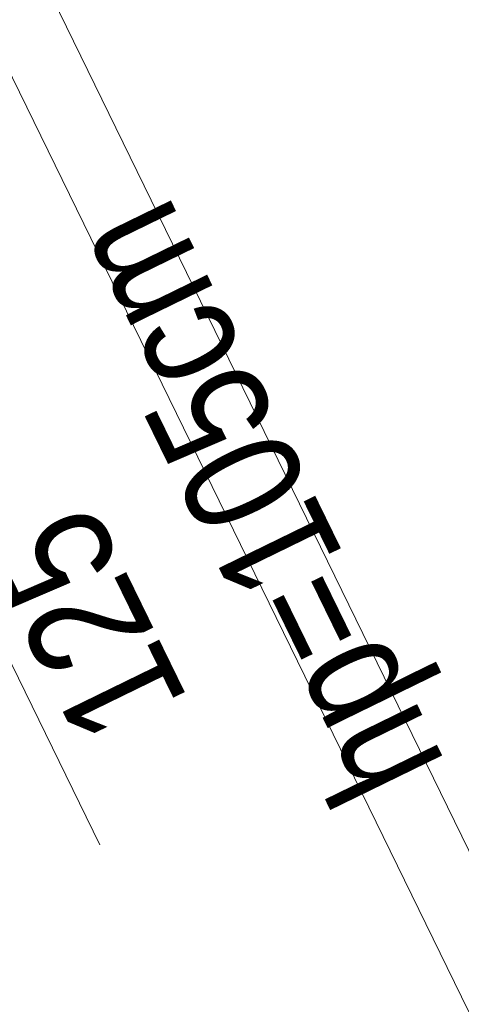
# Model space of a CAD drawing. Extents: x 6414462 to 20492237, y 5756825 to 17376351.
# Tile 98 of 127: x 6497763.546 to 6497763.919, y 5809740.342 to 5809741.175. Entities that reach past the tile are written whole.
import ezdxf

# ---------------------------------------------------------------- set-up
doc = ezdxf.new("R2010")
doc.units = 0
doc.layers.add('A-GLAZ-IDEN', color=7, linetype='Continuous', lineweight=5)
doc.layers.add('A-WALL', color=7, linetype='Continuous', lineweight=35)
doc.styles.add('Arial Narrow_1', font='txt', dxfattribs={"height": 1.5})

# ---------------------------------------------------------------- blocks, each defined once
blk = doc.blocks.new('OOk oznaczenia okien __NL orneta - Oznaczenie okien standard flip-8779538-__-00_00 Przyziemie PB')
at = {"layer": 'A-GLAZ-IDEN'}
blk.add_line((0, 0.3095), (0, -0.3095), dxfattribs=at)

msp = doc.modelspace()

# ---------------------------------------------------------------- linework, layer by layer
at = {"layer": 'A-WALL', "lineweight": 5}
for p, q in [((6497762.57507, 5809743.23732, 0.1), (6497766.68188, 5809734.82918, 0.1)), ((6497766.60163, 5809734.85676, 0.1), (6497762.54749, 5809743.15708, 0.1))]:
    msp.add_line(p, q, dxfattribs=at)

# ---------------------------------------------------------------- block references
at = {"layer": 'A-GLAZ-IDEN', "xscale": 0.4999999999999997, "yscale": 0.4999999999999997, "zscale": 0.4999999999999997, "rotation": 26.03236155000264}
msp.add_blockref('OOk oznaczenia okien __NL orneta - Oznaczenie okien standard flip-8779538-__-00_00 Przyziemie PB', (6497763.54589, 5809740.61539, 0.1), dxfattribs=at)

# ---------------------------------------------------------------- texts
at = {"layer": 'A-GLAZ-IDEN', "char_height": 0.1, "attachment_point": 1, "rotation": 116.03236, "style": 'Arial Narrow_1'}
for s, insert, width in [('hp=105cm', (6497763.81678, 5809740.50108, 0.1), 0.538734), ('125', (6497763.59954, 5809740.55398, 0.1), 0.192405)]:
    msp.add_mtext(s, dxfattribs=dict(at, insert=insert, width=width))

doc.saveas('drawing.dxf')
